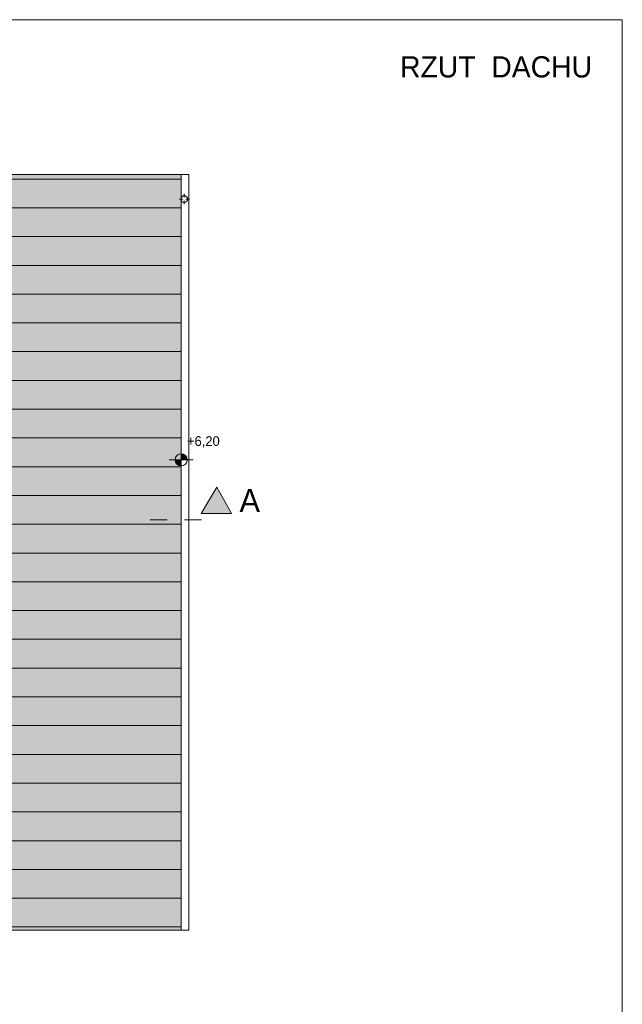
# Model space of a CAD drawing. Extents: x -547885 to -186295, y -25370 to 156194.
# Tile 231 of 256: x -474180 to -464223, y 139435 to 155694. Entities that reach past the tile are written whole.
import ezdxf

# ---------------------------------------------------------------- set-up
doc = ezdxf.new("R2010")
doc.units = 0
doc.header["$MEASUREMENT"] = 0
doc.linetypes.add('Dashed', pattern=[564.444447, 282.222223, -282.222223])
for name, color, linetype, lineweight in [('Arch dachowki_Nr_Pióra__21', 7, 'Continuous', 9), ('Arch opisy_Nr_Pióra__21', 7, 'Continuous', 9), ('ARCH TABELA_Nr_Pióra__21', 7, 'Continuous', 9), ('INWENT DACH_Nr_Pióra__21', 7, 'Continuous', 9), ('INWENT OPISY_Nr_Pióra__21', 7, 'Continuous', 9), ('INWENT OPISY_Nr_Pióra__41', 7, 'Continuous', 15), ('INWENT RURY SPUSTOWE_Nr_Pióra__21', 7, 'Continuous', 9), ('INWENT RZĘDNE_Nr_Pióra__21', 7, 'Continuous', 9)]:
    doc.layers.add(name, color=color, linetype=linetype, lineweight=lineweight)
doc.layers.add('arch wypelnienia_Nr_Pióra__2', color=7, linetype='Continuous', lineweight=13, true_color=0x7f7f7f)
doc.layers.add('INWENT RZĘDNE', color=7, linetype='Continuous')
doc.styles.add('GENERATED_STYLE_4', font='txt')
doc.styles.add('GENERATED_STYLE_6', font='txt')
doc.styles.add('GENERATED_STYLE_7', font='txt')

# ---------------------------------------------------------------- blocks, each defined once
blk = doc.blocks.new('Koty wysokościowe_62', base_point=(-471511, 148426))
at = {"layer": 'INWENT RZĘDNE_Nr_Pióra__21', "linetype": 'Continuous'}
for points in [[(-471511, 148426), (-471411, 148426), (-471419, 148464), (-471440, 148497), (-471473, 148519), (-471511, 148526)], [(-471511, 148426), (-471611, 148426), (-471604, 148388), (-471582, 148355), (-471549, 148334), (-471511, 148326)]]:
    blk.add_hatch(color=256, dxfattribs=at).paths.add_polyline_path(points, flags=0)
for p, q in [((-471511, 148226), (-471511, 148626)), ((-471711, 148426), (-471311, 148426))]:
    blk.add_line(p, q, dxfattribs=at)
blk.add_circle((-471511, 148426), 100, dxfattribs=at)
at = {"layer": 'INWENT RZĘDNE_Nr_Pióra__21', "insert": (-471416, 148626), "char_height": 160, "attachment_point": 7, "style": 'GENERATED_STYLE_4'}
blk.add_mtext('{+6,20}', dxfattribs=at)

msp = doc.modelspace()

# ---------------------------------------------------------------- hatches: boundary and pattern name
at = {"layer": 'arch wypelnienia_Nr_Pióra__2', "linetype": 'Continuous', "lineweight": 0, "true_color": 0x3f3f3f}
h = msp.add_hatch(color=250, dxfattribs=at)
h.paths.add_polyline_path([(-471511.2, 140657.6), (-471511.2, 153137.5), (-480485.8, 153137.5), (-480485.8, 140657.6)], flags=0)
h.paths.add_polyline_path([(-478691.8, 145820.1), (-478154.3, 145820.1), (-478154.3, 146520.1), (-478691.8, 146520.1)], flags=0)
at = {"layer": 'INWENT OPISY_Nr_Pióra__21', "linetype": 'Continuous'}
msp.add_hatch(color=256, dxfattribs=at).paths.add_polyline_path([(-470923.3, 147973.9), (-470679, 147537.6), (-471179, 147537.6)], flags=0)

# ---------------------------------------------------------------- linework, layer by layer
at = {"layer": 'Arch dachowki_Nr_Pióra__21', "linetype": 'Continuous'}
for p, q in [((-471511.2, 153062.6), (-480485.8, 153062.6)), ((-471511.2, 152587.6), (-480485.8, 152587.6)), ((-471511.2, 152112.6), (-480485.8, 152112.6)), ((-471511.2, 151637.6), (-480485.8, 151637.6)), ((-471511.2, 151162.6), (-480485.8, 151162.6)), ((-471511.2, 150687.6), (-480485.8, 150687.6)), ((-471511.2, 150212.6), (-480485.8, 150212.6)), ((-471511.2, 149737.6), (-480485.8, 149737.6)), ((-471511.2, 149262.6), (-480485.8, 149262.6)), ((-471511.2, 148787.6), (-480485.8, 148787.6)), ((-471511.2, 148312.6), (-480485.8, 148312.6)), ((-471511.2, 147837.6), (-480485.8, 147837.6)), ((-471511.2, 147362.6), (-480485.8, 147362.6)), ((-471511.2, 146887.6), (-480485.8, 146887.6)), ((-471511.2, 146412.6), (-477764.3, 146412.6)), ((-471511.2, 145937.6), (-477764.3, 145937.6)), ((-471511.2, 145462.6), (-477764.3, 145462.6)), ((-471511.2, 144987.6), (-480485.8, 144987.6)), ((-471511.2, 144512.6), (-480485.8, 144512.6)), ((-471511.2, 144037.6), (-480485.8, 144037.6)), ((-471511.2, 143562.6), (-480485.8, 143562.6)), ((-471511.2, 143087.6), (-480485.8, 143087.6)), ((-471511.2, 142612.6), (-480485.8, 142612.6)), ((-471511.2, 142137.6), (-480485.8, 142137.6)), ((-471511.2, 141662.6), (-480485.8, 141662.6)), ((-471511.2, 141187.6), (-480485.8, 141187.6)), ((-471511.2, 140712.6), (-480485.8, 140712.6))]:
    msp.add_line(p, q, dxfattribs=at)
at = {"layer": 'ARCH TABELA_Nr_Pióra__21', "linetype": 'Continuous'}
for p, q in [((-504973.3, 155694.2), (-464223.3, 155694.2)), ((-464223.3, 155694.2), (-464223.3, 127244.2))]:
    msp.add_line(p, q, dxfattribs=at)
at = {"layer": 'INWENT DACH_Nr_Pióra__21', "linetype": 'Continuous'}
for p, q in [((-489460.4, 153137.5), (-471511.2, 153137.5)), ((-471511.2, 153137.5), (-471511.2, 140657.6)), ((-471485.7, 152732.6), (-471545.7, 152732.6)), ((-471460.7, 152757.6), (-471460.7, 152817.6)), ((-471460.7, 152707.6), (-471460.7, 152647.6)), ((-471435.7, 152732.6), (-471375.7, 152732.6)), ((-489460.4, 140657.6), (-471511.2, 140657.6))]:
    msp.add_line(p, q, dxfattribs=at)
msp.add_circle((-471460.7, 152732.6), 55, dxfattribs=at)
at = {"layer": 'INWENT OPISY_Nr_Pióra__41', "linetype": 'Continuous'}
for p, q in [((-470923.3, 147973.9), (-471179, 147537.6)), ((-470679, 147537.6), (-470923.3, 147973.9)), ((-470679, 147537.6), (-471179, 147537.6))]:
    msp.add_line(p, q, dxfattribs=at)
at = {"layer": 'INWENT OPISY_Nr_Pióra__41', "linetype": 'Dashed'}
msp.add_line((-472023.3, 147437.6), (-470923.3, 147437.6), dxfattribs=at)
at = {"layer": 'INWENT RURY SPUSTOWE_Nr_Pióra__21', "linetype": 'Continuous'}
for p, q in [((-471511.2, 153137.5), (-471385.7, 153137.5)), ((-471385.7, 153137.5), (-471385.7, 140657.6)), ((-471385.7, 140657.6), (-471511.2, 140657.6))]:
    msp.add_line(p, q, dxfattribs=at)

# ---------------------------------------------------------------- block references
at = {"layer": 'INWENT RZĘDNE'}
msp.add_blockref('Koty wysokościowe_62', (-471511.2, 148426.1), dxfattribs=at)

# ---------------------------------------------------------------- texts
at = {"layer": 'Arch opisy_Nr_Pióra__21', "linetype": 'Continuous', "insert": (-464723.3, 155090.6), "char_height": 350, "attachment_point": 3, "style": 'GENERATED_STYLE_6'}
msp.add_mtext('{RZUT  DACHU}', dxfattribs=at)
at = {"layer": 'INWENT OPISY_Nr_Pióra__21', "linetype": 'Continuous', "insert": (-470379, 147944.7), "char_height": 380, "attachment_point": 2, "style": 'GENERATED_STYLE_7'}
msp.add_mtext('{A}', dxfattribs=at)

doc.saveas('drawing.dxf')
